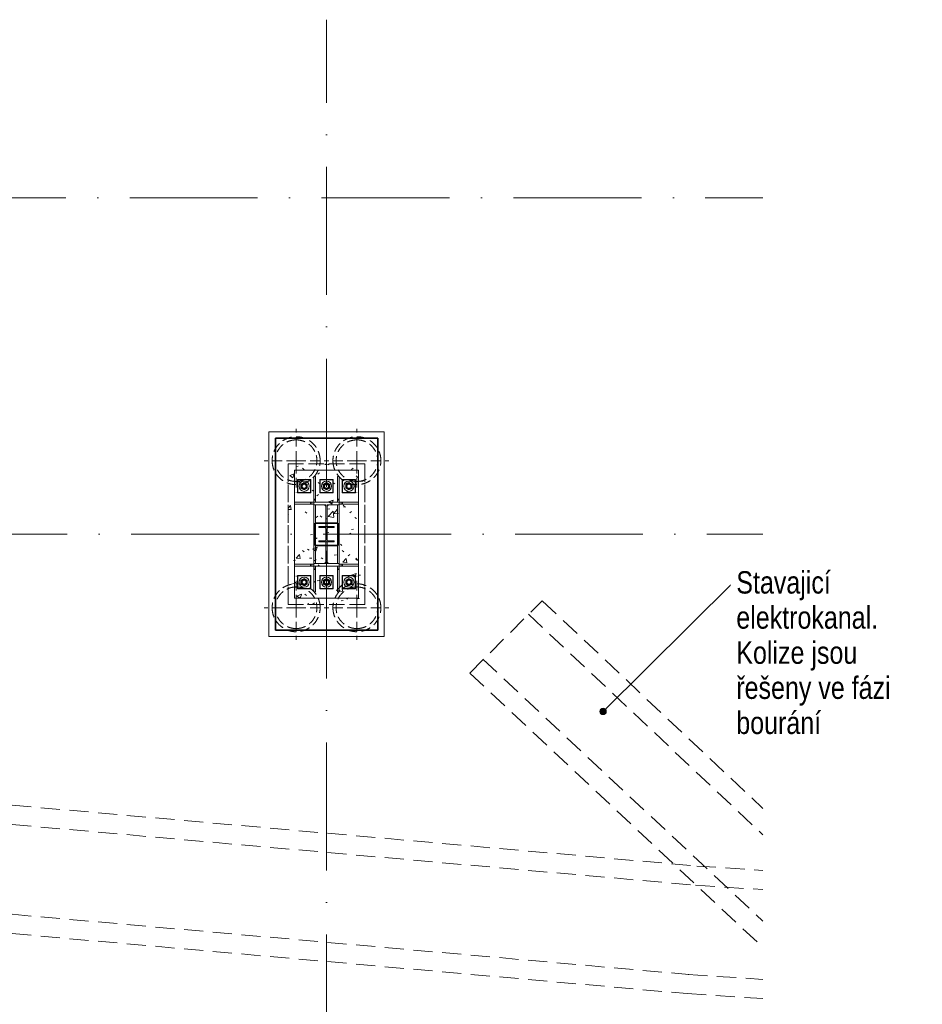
# Model space of a CAD drawing. Header units: millimetres. Extents: x -34728 to 839610, y -480656 to 464976.
# Tile 32 of 69: x 131590 to 145702, y -20794 to -5398. Entities that reach past the tile are written whole.
import ezdxf

# ---------------------------------------------------------------- set-up
doc = ezdxf.new("R2010")
doc.units = ezdxf.units.MM
for name, pattern in [('Rebar Cover Lines', [320.04, 160.02, -160.02]), ('Skryté 1_5', [220, 150, -70]), ('ČERCHOVANÁ', [25.4, 12.7, -6.35, 0, -6.35]), ('Čerchovaná 20mm', [3000, 2000, -500, 0, -500]), ('Čárkovaná 3mm_mezera 1_5', [450, 300, -150])]:
    doc.linetypes.add(name, pattern=pattern)
doc.layers.get('0').update_dxf_attribs({"color": 9})
for name, color, linetype, lineweight in [('11542_003_OK-HALA_TaO-1_ET_R01_AciS_2025-04-14_sloupy_dwg', 9, 'Continuous', 9), ('CA_NEVHRA', 9, 'Skryté 1_5', 9), ('CA_OSY', 9, 'ČERCHOVANÁ', 9), ('CA_POHHRA25', 9, 'Continuous', 13), ('CA_TEXT25', 9, 'Continuous', 9), ('CA_ZAKLADY25', 9, 'Continuous', 18), ('Konstrukční přípoje', 253, 'Continuous', 18), ('SS_HALA_TaO-SLOUP', 9, 'Continuous', 9)]:
    doc.layers.add(name, color=color, linetype=linetype, lineweight=lineweight)
doc.styles.add('Arial_5', font='arial.ttf', dxfattribs={"width": 0.8, "height": 350})

# ---------------------------------------------------------------- blocks, each defined once
blk = doc.blocks.new('pilota 600 mm - D_750_650-V3-ZÁKLADY HALY _ DPS')
at = {"layer": 'CA_NEVHRA'}
for p, q in [((0, 0), (0, 500)), ((0, 0), (-500, 0)), ((0, 0), (0, -50)), ((0, 0), (500, 0)), ((0, -50), (0, -500))]:
    blk.add_line(p, q, dxfattribs=at)
blk = doc.blocks.new('pilota 600 mm - D_750_650-V4-ZÁKLADY HALY _ DPS')
at = {"layer": 'CA_NEVHRA'}
for p, q in [((0, 50), (0, 500)), ((0, 0), (0, 50)), ((0, 0), (-500, 0)), ((0, 0), (500, 0)), ((0, 0), (0, -500))]:
    blk.add_line(p, q, dxfattribs=at)
blk = doc.blocks.new('M_Šroub HPM-E - 64_E-1759689-ZÁKLADY HALY _ DPS')
at = {"layer": 'Konstrukční přípoje'}
for p, q in [((100, 100), (-100, 100)), ((-100, 100), (-100, -100)), ((-100, -100), (-100, 100)), ((-100, 100), (100, 100)), ((0, 58), (-50, 29)), ((0, 58), (-50, 29)), ((-50, 29), (0, 58)), ((0, 58), (-50, 29)), ((-50, 29), (-50, -29)), ((-50, 29), (-50, -29)), ((-50, -29), (-50, 29)), ((-50, 29), (-50, -29)), ((50, 29), (0, 58)), ((50, 29), (0, 58)), ((0, 58), (50, 29)), ((50, 29), (0, 58)), ((50, -29), (50, 29)), ((50, -29), (50, 29)), ((50, 29), (50, -29)), ((50, -29), (50, 29)), ((100, -100), (100, 100)), ((100, 100), (100, -100)), ((-100, -100), (100, -100)), ((100, -100), (-100, -100)), ((-50, -29), (0, -58)), ((-50, -29), (0, -58)), ((0, -58), (-50, -29)), ((-50, -29), (0, -58)), ((0, -58), (50, -29)), ((0, -58), (50, -29)), ((50, -29), (0, -58)), ((0, -58), (50, -29))]:
    blk.add_line(p, q, dxfattribs=at)
for radius, start, end in [(80, 360, 180), (80, 0, 180), (80, 360, 180), (80, 0, 180), (32, 0, 180), (32, 360, 180), (32, 0, 180), (32, 0, 180), (32, 0, 180), (32, 0, 180), (32, 0, 180), (32, 0, 180), (80, 180, 360), (80, 180, 360), (80, 180, 360), (80, 180, 360), (32, 180, 360), (32, 180, 360), (32, 180, 360), (32, 180, 360), (32, 180, 360), (32, 180, 360), (32, 180, 360), (32, 180, 360)]:
    blk.add_arc((0, 0), radius, start, end, dxfattribs=at)
blk = doc.blocks.new('M_Šroub HPM-E - 64_E-1789374-ZÁKLADY HALY _ DPS')
at = {"layer": 'Konstrukční přípoje'}
for p, q in [((100, 100), (-100, 100)), ((-100, 100), (-100, -100)), ((-100, -100), (-100, 100)), ((-100, 100), (100, 100)), ((0, 58), (-50, 29)), ((0, 58), (-50, 29)), ((-50, 29), (0, 58)), ((0, 58), (-50, 29)), ((-50, 29), (-50, -29)), ((-50, 29), (-50, -29)), ((-50, -29), (-50, 29)), ((-50, 29), (-50, -29)), ((50, 29), (0, 58)), ((50, 29), (0, 58)), ((0, 58), (50, 29)), ((50, 29), (0, 58)), ((50, -29), (50, 29)), ((50, -29), (50, 29)), ((50, 29), (50, -29)), ((50, -29), (50, 29)), ((100, -100), (100, 100)), ((100, 100), (100, -100)), ((-100, -100), (100, -100)), ((100, -100), (-100, -100)), ((-50, -29), (0, -58)), ((-50, -29), (0, -58)), ((0, -58), (-50, -29)), ((-50, -29), (0, -58)), ((0, -58), (50, -29)), ((0, -58), (50, -29)), ((50, -29), (0, -58)), ((0, -58), (50, -29))]:
    blk.add_line(p, q, dxfattribs=at)
for radius, start, end in [(80, 0, 180), (80, 0, 180), (80, 180, 360), (80, 180, 0), (32, 0, 180), (32, 0, 180), (32, 0, 180), (32, 0, 180), (32, 0, 180), (32, 0, 180), (32, 180, 360), (32, 180, 360), (32, 180, 360), (32, 180, 0), (32, 180, 360), (32, 180, 360)]:
    blk.add_arc((0, 0), radius, start, end, dxfattribs=at)
blk = doc.blocks.new('A$C658d4861')
at = {"layer": 'CA_TEXT25'}
h = blk.add_hatch(color=256, dxfattribs=at)
edge = h.paths.add_edge_path()
edge.add_arc((16324, 17969), 50, 0, 360)
at = {"layer": 'CA_ZAKLADY25', "linetype": 'Rebar Cover Lines', "lineweight": 9}
h = blk.add_hatch(dxfattribs=at)
h.set_pattern_fill('FP_1', color=256, style=0, pattern_type=2)
h.set_pattern_definition([(50, (-53770.05, -7749.9), (728.7365, -63.756), [76.2, -838.2]), (355, (-53770.05, -7749.9), (-140.972, 764.2276), [60.96, -670.56]), (100.451, (-53709.3, -7755.2), (587.77, 700.467), [64.76, -712.36]), (46.184, (-53770.05, -7546.7), (1084.316, -168.171), [114.3, -1257.3]), (96.636, (-53679.7, -7560.7), (949.61, 989.71), [97.14, -1068.54]), (351.184, (-53770, -7546.7), (949.62, 989.701), [91.44, -1005.84]), (21, (-53668.45, -7597.5), (606.458, -409.0606), [76.2, -838.2]), (326, (-53668.45, -7597.5), (247.208, 736.753), [60.96, -670.56]), (71.451, (-53617.9, -7631.56), (853.668, 327.6855), [64.76, -712.36]), (37.5, (-53770.05, -7749.87), (12.3547, 338.2201), [33.528, -628.904, 33.528, -647.192, -673.1]), (37.5, (-53770.05, -7749.87), (12.3547, 338.2201), [-1343.152, 33.528, -639.572]), (7.5, (-53770.05, -7749.87), (267.2789, 400.7221), [33.528, -354.584, 33.528, -613.664, -256.54]), (7.5, (-53770.05, -7749.87), (267.2789, 400.7221), [-1035.304, 33.528, -223.012]), (327.5, (-53996.62, -7749.87), (542.3633, -22.9153), [33.528, -220.472, 33.528, -758.952, -1051.56]), (327.5, (-53996.62, -7749.87), (542.3633, -22.9153), [-1046.48, 33.528, -1018.032]), (317.5, (-54098.2, -7749.87), (592.517, 101.707), [33.528, -296.672, 33.528, -492.76, -746.76]), (317.5, (-54098.2, -7749.87), (592.517, 101.707), [-856.488, 33.528, -713.232])])
h.paths.add_polyline_path([(12600, 19640), (12600, 21840), (11400, 21840), (11400, 19640)])
at = {"layer": '11542_003_OK-HALA_TaO-1_ET_R01_AciS_2025-04-14_sloupy_dwg'}
for p, q in [((12200, 21240), (11800, 21240)), ((11800, 21240), (11800, 21200)), ((11800, 21200), (11990, 21200)), ((11990, 21200), (11990, 20280)), ((12010, 20280), (12010, 21200)), ((12010, 21200), (12200, 21200)), ((12200, 21200), (12200, 21240)), ((11990, 20280), (11800, 20280)), ((11800, 20280), (11800, 20240)), ((11800, 20240), (12200, 20240)), ((12200, 20280), (12010, 20280)), ((12200, 20240), (12200, 20280))]:
    blk.add_line(p, q, dxfattribs=at)
at = {"layer": 'CA_NEVHRA'}
for centre, radius, start, end in [((11525, 21890), 375, 0, 180), ((11525, 21890), 375, 0, 180), ((11525, 21890), 325, 90, 270), ((11525, 21890), 325, 90, 270), ((11525, 21890), 325, 270, 90), ((11525, 21890), 325, 270, 90), ((12475, 21890), 375, 0, 180), ((12475, 21890), 375, 0, 180), ((12475, 21890), 325, 90, 270), ((12475, 21890), 325, 90, 270), ((12475, 21890), 325, 270, 90), ((12475, 21890), 325, 270, 90), ((11525, 21890), 375, 180, 0), ((11525, 21890), 375, 180, 0), ((12475, 21890), 375, 180, 0), ((12475, 21890), 375, 180, 0), ((11525, 19590), 375, 0, 180), ((11525, 19590), 375, 0, 180), ((11525, 19590), 325, 90, 270), ((11525, 19590), 325, 90, 270), ((11525, 19590), 325, 270, 90), ((11525, 19590), 325, 270, 90), ((12475, 19590), 375, 0, 180), ((12475, 19590), 375, 0, 180), ((12475, 19590), 325, 90, 270), ((12475, 19590), 325, 90, 270), ((12475, 19590), 325, 270, 90), ((12475, 19590), 325, 270, 90), ((11525, 19590), 375, 180, 0), ((11525, 19590), 375, 180, 0), ((12475, 19590), 375, 180, 0), ((12475, 19590), 375, 180, 0)]:
    blk.add_arc(centre, radius, start, end, dxfattribs=at)
at = {"layer": 'CA_OSY', "linetype": 'Čerchovaná 20mm'}
for p, q in [((12000, -2518), (12000, 28785)), ((-9078, 26000), (18822, 26000)), ((-9053, 20740), (18822, 20740))]:
    blk.add_line(p, q, dxfattribs=at)
at = {"layer": 'CA_POHHRA25', "linetype": 'Čárkovaná 3mm_mezera 1_5'}
for p, q in [((14239, 18567), (15372, 19700)), ((15372, 19700), (18822, 16453)), ((15160, 19488), (18822, 16041)), ((14444, 18786), (18822, 14692)), ((14239, 18567), (18822, 14281)), ((-9053, 17939), (17790, 15551)), ((-9053, 17637), (17764, 15252)), ((-9053, 16232), (17663, 13856)), ((-9053, 15931), (17637, 13557)), ((17790, 15551), (18822, 15484)), ((17771, 15252), (18822, 15183)), ((17656, 13856), (18822, 13780)), ((17637, 13557), (18822, 13479))]:
    blk.add_line(p, q, dxfattribs=at)
at = {"layer": 'CA_TEXT25', "color": 9}
blk.add_line((16324, 17969), (18357, 19987), dxfattribs=at)
at = {"layer": 'CA_TEXT25', "color": 250}
blk.add_circle((16324, 17969), 50, dxfattribs=at)
at = {"layer": 'CA_ZAKLADY25', "lineweight": 9}
for p, q in [((11100, 19140), (11100, 22340)), ((11100, 22340), (12900, 22340)), ((12900, 22340), (11100, 22340)), ((11100, 22340), (11100, 19140)), ((12900, 22340), (12900, 19140)), ((12900, 19140), (12900, 22340)), ((12900, 19140), (11100, 19140)), ((11100, 19140), (12900, 19140))]:
    blk.add_line(p, q, dxfattribs=at)
at = {"layer": 'CA_ZAKLADY25', "lineweight": 25}
for p, q in [((12800, 22240), (11200, 22240)), ((11200, 22240), (11200, 19240)), ((11200, 19240), (11200, 22240)), ((11200, 22240), (12800, 22240)), ((12800, 19240), (12800, 22240)), ((12800, 22240), (12800, 19240)), ((11825, 20915), (12175, 20915)), ((11825, 20565), (11825, 20915)), ((12175, 20915), (11825, 20915)), ((11825, 20915), (11825, 20565)), ((12175, 20915), (12175, 20565)), ((12175, 20565), (12175, 20915)), ((12175, 20565), (11825, 20565)), ((11825, 20565), (12175, 20565)), ((11200, 19240), (12800, 19240)), ((12800, 19240), (11200, 19240))]:
    blk.add_line(p, q, dxfattribs=at)
at = {"layer": 'CA_ZAKLADY25', "linetype": 'Rebar Cover Lines', "lineweight": 9}
for p, q in [((11400, 21840), (12600, 21840)), ((11400, 19640), (11400, 21840)), ((11400, 21840), (11400, 19640)), ((12600, 21840), (11400, 21840)), ((12600, 21840), (12600, 19640)), ((12600, 19640), (12600, 21840)), ((12600, 19640), (11400, 19640)), ((11400, 19640), (12600, 19640))]:
    blk.add_line(p, q, dxfattribs=at)
at = {"layer": 'SS_HALA_TaO-SLOUP'}
for p, q in [((11500, 19740), (11500, 21740)), ((11500, 21740), (11500, 19740)), ((11500, 21740), (12500, 21740)), ((12500, 21740), (11500, 21740)), ((12500, 21740), (12500, 19740)), ((12500, 19740), (12500, 21740)), ((11755, 21595), (11545, 21595)), ((11545, 21595), (11755, 21595)), ((11545, 21595), (11545, 21385)), ((11545, 21385), (11545, 21595)), ((11755, 21385), (11755, 21595)), ((11755, 21595), (11755, 21385)), ((11800, 21640), (11830, 21640)), ((11830, 21640), (11800, 21640)), ((11800, 21640), (11800, 21290)), ((11800, 21270), (11800, 21640)), ((11830, 21290), (11830, 21640)), ((11830, 21640), (11830, 21270)), ((12105, 21595), (11895, 21595)), ((11895, 21595), (12105, 21595)), ((11895, 21595), (11895, 21385)), ((11895, 21385), (11895, 21595)), ((12105, 21385), (12105, 21595)), ((12105, 21595), (12105, 21385)), ((12170, 21640), (12170, 21290)), ((12170, 21270), (12170, 21640)), ((12170, 21640), (12200, 21640)), ((12170, 21640), (12200, 21640)), ((12200, 21290), (12200, 21640)), ((12200, 21640), (12200, 21270)), ((12455, 21595), (12245, 21595)), ((12245, 21595), (12455, 21595)), ((12245, 21595), (12245, 21385)), ((12245, 21385), (12245, 21595)), ((12455, 21385), (12455, 21595)), ((12455, 21595), (12455, 21385)), ((11545, 21385), (11755, 21385)), ((11755, 21385), (11545, 21385)), ((11800, 21290), (11800, 21240)), ((11830, 21290), (11800, 21290)), ((11830, 21270), (11800, 21270)), ((11800, 21240), (11800, 21270)), ((11830, 21240), (11830, 21290)), ((11830, 21270), (11830, 21240)), ((11895, 21385), (12105, 21385)), ((12105, 21385), (11895, 21385)), ((12200, 21290), (12170, 21290)), ((12170, 21290), (12170, 21240)), ((12170, 21240), (12170, 21270)), ((12170, 21270), (12200, 21270)), ((12200, 21240), (12200, 21290)), ((12200, 21270), (12200, 21240)), ((12245, 21385), (12455, 21385)), ((12455, 21385), (12245, 21385)), ((11750, 21240), (11500, 21240)), ((11500, 21240), (11770, 21240)), ((11500, 21210), (11500, 21240)), ((11500, 21210), (11500, 21240)), ((11500, 21210), (11750, 21210)), ((11770, 21210), (11500, 21210)), ((11800, 21240), (11750, 21240)), ((11750, 21240), (11750, 21210)), ((11750, 21210), (11800, 21210)), ((11770, 21240), (11800, 21240)), ((11770, 21210), (11770, 21240)), ((11800, 21210), (11770, 21210)), ((11800, 21240), (11800, 21200)), ((12200, 21240), (11800, 21240)), ((11830, 21240), (11800, 21240)), ((11830, 21240), (11800, 21240)), ((11800, 21210), (11800, 21240)), ((11800, 21210), (11800, 21240)), ((11800, 21200), (11990, 21200)), ((11830, 21200), (11800, 21200)), ((11800, 21200), (11800, 20280)), ((11830, 21200), (11800, 21200)), ((11800, 20280), (11800, 21200)), ((11800, 21199), (11970, 21199)), ((11970, 21199), (11800, 21199)), ((11800, 20281), (11800, 21199)), ((11800, 21199), (11800, 20281)), ((11830, 20280), (11830, 21200)), ((11830, 21200), (11830, 20280)), ((11970, 21199), (11990, 21179)), ((11990, 21179), (11970, 21199)), ((11990, 21200), (11990, 20280)), ((11990, 21179), (11990, 20301)), ((11990, 20301), (11990, 21179)), ((12010, 21200), (12200, 21200)), ((12010, 20280), (12010, 21200)), ((12010, 21179), (12030, 21199)), ((12030, 21199), (12010, 21179)), ((12010, 20301), (12010, 21179)), ((12010, 21179), (12010, 20301)), ((12030, 21199), (12200, 21199)), ((12200, 21199), (12030, 21199)), ((12170, 21240), (12200, 21240)), ((12170, 21240), (12200, 21240)), ((12170, 21200), (12170, 20280)), ((12200, 21200), (12170, 21200)), ((12200, 21200), (12170, 21200)), ((12170, 20280), (12170, 21200)), ((12200, 21200), (12200, 21240)), ((12200, 21240), (12230, 21240)), ((12200, 21210), (12200, 21240)), ((12200, 21210), (12200, 21240)), ((12250, 21240), (12200, 21240)), ((12230, 21210), (12200, 21210)), ((12200, 21210), (12250, 21210)), ((12200, 20280), (12200, 21200)), ((12200, 21200), (12200, 20280)), ((12200, 21199), (12200, 20281)), ((12200, 20281), (12200, 21199)), ((12230, 21240), (12500, 21240)), ((12230, 21210), (12230, 21240)), ((12500, 21210), (12230, 21210)), ((12500, 21240), (12250, 21240)), ((12250, 21210), (12250, 21240)), ((12250, 21210), (12500, 21210)), ((12500, 21240), (12500, 21210)), ((12500, 21210), (12500, 21240)), ((11880, 20860), (12120, 20860)), ((12120, 20860), (11880, 20860)), ((11880, 20843), (11880, 20860)), ((11880, 20860), (11880, 20843)), ((11974, 20843), (11880, 20843)), ((11880, 20843), (11974, 20843)), ((11995, 20658), (11995, 20822)), ((11995, 20822), (11995, 20658)), ((12005, 20822), (12005, 20658)), ((12005, 20658), (12005, 20822)), ((12120, 20843), (12026, 20843)), ((12026, 20843), (12120, 20843)), ((12120, 20860), (12120, 20843)), ((12120, 20843), (12120, 20860)), ((11880, 20637), (11974, 20637)), ((11974, 20637), (11880, 20637)), ((11880, 20620), (11880, 20637)), ((11880, 20637), (11880, 20620)), ((12026, 20637), (12120, 20637)), ((12120, 20637), (12026, 20637)), ((12120, 20637), (12120, 20620)), ((12120, 20620), (12120, 20637)), ((12120, 20620), (11880, 20620)), ((11880, 20620), (12120, 20620)), ((11500, 20240), (11500, 20270)), ((11500, 20270), (11500, 20240)), ((11750, 20270), (11500, 20270)), ((11500, 20270), (11770, 20270)), ((11500, 20240), (11750, 20240)), ((11770, 20240), (11500, 20240)), ((11800, 20270), (11750, 20270)), ((11750, 20270), (11750, 20240)), ((11750, 20240), (11800, 20240)), ((11770, 20270), (11770, 20240)), ((11770, 20270), (11800, 20270)), ((11800, 20240), (11770, 20240)), ((11970, 20281), (11800, 20281)), ((11800, 20281), (11970, 20281)), ((11990, 20280), (11800, 20280)), ((11800, 20280), (11800, 20240)), ((11800, 20280), (11830, 20280)), ((11830, 20280), (11800, 20280)), ((11800, 20270), (11800, 20240)), ((11800, 20270), (11800, 20240)), ((11800, 20240), (12200, 20240)), ((11800, 20240), (11800, 20190)), ((11830, 20240), (11800, 20240)), ((11830, 20240), (11800, 20240)), ((11800, 20210), (11800, 20240)), ((11830, 20210), (11800, 20210)), ((11800, 19840), (11800, 20210)), ((11800, 20190), (11830, 20190)), ((11800, 20190), (11800, 19840)), ((11830, 20190), (11830, 20240)), ((11830, 20240), (11830, 20210)), ((11830, 20210), (11830, 19840)), ((11830, 19840), (11830, 20190)), ((11990, 20301), (11970, 20281)), ((11970, 20281), (11990, 20301)), ((12030, 20281), (12010, 20301)), ((12010, 20301), (12030, 20281)), ((12200, 20280), (12010, 20280)), ((12200, 20281), (12030, 20281)), ((12030, 20281), (12200, 20281)), ((12170, 20280), (12200, 20280)), ((12200, 20280), (12170, 20280)), ((12170, 20210), (12170, 20240)), ((12170, 20240), (12200, 20240)), ((12170, 20240), (12200, 20240)), ((12170, 20240), (12170, 20190)), ((12170, 19840), (12170, 20210)), ((12170, 20210), (12200, 20210)), ((12170, 20190), (12170, 19840)), ((12170, 20190), (12200, 20190)), ((12200, 20240), (12200, 20280)), ((12250, 20270), (12200, 20270)), ((12200, 20270), (12200, 20240)), ((12200, 20270), (12200, 20240)), ((12200, 20270), (12230, 20270)), ((12200, 20240), (12200, 20210)), ((12200, 20190), (12200, 20240)), ((12200, 20240), (12250, 20240)), ((12230, 20240), (12200, 20240)), ((12200, 20210), (12200, 19840)), ((12200, 19840), (12200, 20190)), ((12230, 20270), (12230, 20240)), ((12230, 20270), (12500, 20270)), ((12500, 20240), (12230, 20240)), ((12250, 20240), (12250, 20270)), ((12500, 20270), (12250, 20270)), ((12250, 20240), (12500, 20240)), ((12500, 20270), (12500, 20240)), ((12500, 20270), (12500, 20240)), ((11755, 20095), (11545, 20095)), ((11545, 20095), (11755, 20095)), ((11545, 20095), (11545, 19885)), ((11545, 19885), (11545, 20095)), ((11755, 19885), (11755, 20095)), ((11755, 20095), (11755, 19885)), ((12105, 20095), (11895, 20095)), ((11895, 20095), (12105, 20095)), ((11895, 20095), (11895, 19885)), ((11895, 19885), (11895, 20095)), ((12105, 19885), (12105, 20095)), ((12105, 20095), (12105, 19885)), ((12455, 20095), (12245, 20095)), ((12245, 20095), (12455, 20095)), ((12245, 20095), (12245, 19885)), ((12245, 19885), (12245, 20095)), ((12455, 19885), (12455, 20095)), ((12455, 20095), (12455, 19885)), ((11545, 19885), (11755, 19885)), ((11755, 19885), (11545, 19885)), ((11895, 19885), (12105, 19885)), ((12105, 19885), (11895, 19885)), ((12245, 19885), (12455, 19885)), ((12455, 19885), (12245, 19885)), ((12500, 19740), (11500, 19740)), ((11500, 19740), (12500, 19740)), ((11830, 19840), (11800, 19840)), ((11830, 19840), (11800, 19840)), ((12200, 19840), (12170, 19840)), ((12170, 19840), (12200, 19840))]:
    blk.add_line(p, q, dxfattribs=at)
for centre, radius, start, end in [((11650, 21490), 45, 0, 180), ((11650, 21490), 45, 0, 180), ((11650, 21490), 45, 180, 0), ((11650, 21490), 45, 180, 0), ((11650, 21490), 35, 0, 180), ((11650, 21490), 35, 0, 180), ((11650, 21490), 35, 180, 0), ((11650, 21490), 35, 180, 0), ((12000, 21490), 45, 0, 180), ((12000, 21490), 45, 0, 180), ((12000, 21490), 45, 180, 0), ((12000, 21490), 45, 180, 0), ((12000, 21490), 35, 0, 180), ((12000, 21490), 35, 0, 180), ((12000, 21490), 35, 180, 0), ((12000, 21490), 35, 180, 0), ((12350, 21490), 45, 0, 180), ((12350, 21490), 45, 0, 180), ((12350, 21490), 45, 180, 0), ((12350, 21490), 45, 180, 0), ((12350, 21490), 35, 0, 180), ((12350, 21490), 35, 0, 180), ((12350, 21490), 35, 180, 0), ((12350, 21490), 35, 180, 0), ((11974, 20822), 21, 0, 90), ((11974, 20822), 21, 0, 90), ((12026, 20822), 21, 90, 180), ((12026, 20822), 21, 90, 180), ((11974, 20658), 21, 270, 0), ((11974, 20658), 21, 270, 0), ((12026, 20658), 21, 180, 270), ((12026, 20658), 21, 180, 270), ((11650, 19990), 45, 0, 180), ((11650, 19990), 45, 0, 180), ((11650, 19990), 35, 0, 180), ((11650, 19990), 35, 0, 180), ((12000, 19990), 45, 0, 180), ((12000, 19990), 45, 0, 180), ((12000, 19990), 35, 0, 180), ((12000, 19990), 35, 0, 180), ((12350, 19990), 45, 0, 180), ((12350, 19990), 45, 0, 180), ((12350, 19990), 35, 0, 180), ((12350, 19990), 35, 0, 180), ((11650, 19990), 45, 180, 0), ((11650, 19990), 45, 180, 0), ((11650, 19990), 35, 180, 0), ((11650, 19990), 35, 180, 0), ((12000, 19990), 45, 180, 0), ((12000, 19990), 45, 180, 0), ((12000, 19990), 35, 180, 0), ((12000, 19990), 35, 180, 0), ((12350, 19990), 45, 180, 0), ((12350, 19990), 45, 180, 0), ((12350, 19990), 35, 180, 0), ((12350, 19990), 35, 180, 0)]:
    blk.add_arc(centre, radius, start, end, dxfattribs=at)
at = {"layer": 'CA_NEVHRA'}
for name, p in [('pilota 600 mm - D_750_650-V3-ZÁKLADY HALY _ DPS', (11525, 21890)), ('pilota 600 mm - D_750_650-V4-ZÁKLADY HALY _ DPS', (11525, 19590))]:
    blk.add_blockref(name, p, dxfattribs=at)
at = {"layer": 'CA_NEVHRA', "rotation": 180}
for name, p in [('pilota 600 mm - D_750_650-V4-ZÁKLADY HALY _ DPS', (12475, 21890)), ('pilota 600 mm - D_750_650-V3-ZÁKLADY HALY _ DPS', (12475, 19590))]:
    blk.add_blockref(name, p, dxfattribs=at)
at = {"layer": 'Konstrukční přípoje'}
for name, p in [('M_Šroub HPM-E - 64_E-1759689-ZÁKLADY HALY _ DPS', (11650, 21490)), ('M_Šroub HPM-E - 64_E-1759689-ZÁKLADY HALY _ DPS', (12000, 21490)), ('M_Šroub HPM-E - 64_E-1759689-ZÁKLADY HALY _ DPS', (12350, 21490)), ('M_Šroub HPM-E - 64_E-1789374-ZÁKLADY HALY _ DPS', (11650, 19990)), ('M_Šroub HPM-E - 64_E-1789374-ZÁKLADY HALY _ DPS', (12000, 19990)), ('M_Šroub HPM-E - 64_E-1789374-ZÁKLADY HALY _ DPS', (12350, 19990))]:
    blk.add_blockref(name, p, dxfattribs=at)
at = {"layer": 'CA_TEXT25', "char_height": 350, "attachment_point": 1, "style": 'Arial_5', "bg_fill": 3, "box_fill_scale": 1.25, "bg_fill_color": 256, "bg_fill_true_color": 13158600, "bg_fill_transparency": 0}
for s, insert, width in [('Stavajicí ', (18407, 20162), 1962.53), ('Kolize jsou ', (18407, 19064), 2475.61)]:
    blk.add_mtext(s, dxfattribs=dict(at, insert=insert, width=width))
for s, insert, width in [('elektrokanal. ', (18407, 19613), 2886.07), ('řešeny ve fázi ', (18407, 18515), 3110.55)]:
    blk.add_mtext(s, dxfattribs=dict(at, insert=insert, width=width))
at = {"layer": 'CA_TEXT25', "insert": (18407, 17966), "char_height": 350, "width": 1641.86, "attachment_point": 1, "style": 'Arial_5', "bg_fill": 3, "box_fill_scale": 1.25, "bg_fill_color": 256, "bg_fill_true_color": 13158600, "bg_fill_transparency": 0}
blk.add_mtext('bourání', dxfattribs=at)

msp = doc.modelspace()

# ---------------------------------------------------------------- block references
at = {"color": 220, "lineweight": 35}
msp.add_blockref('A$C658d4861', (124386.86, -34183.25), dxfattribs=at)

doc.saveas('drawing.dxf')
